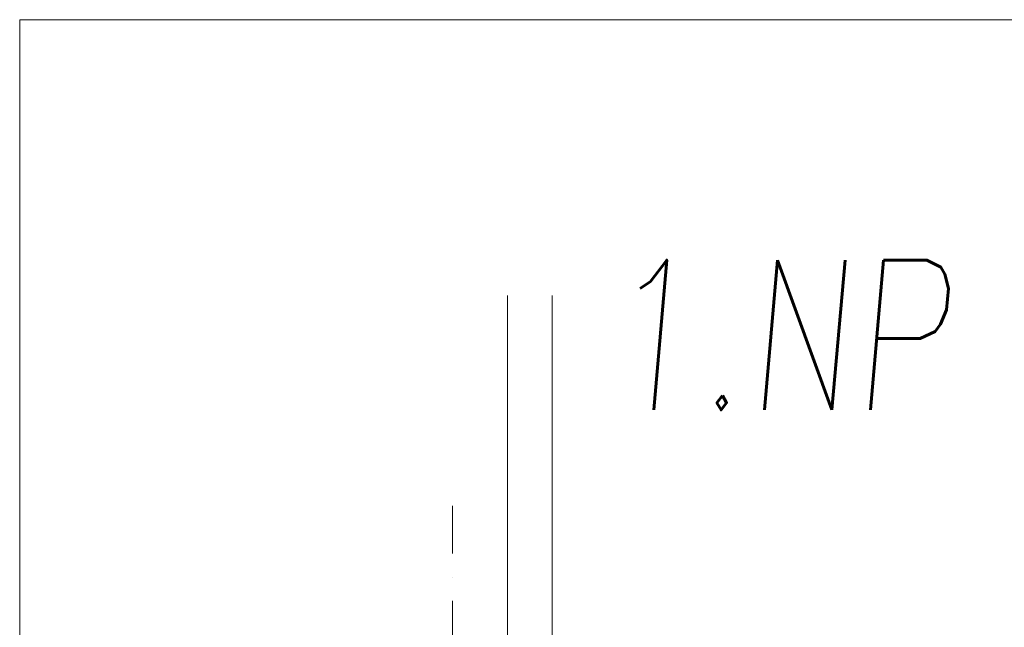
# Model space of a CAD drawing. Header units: millimetres. Extents: x 213386 to 459888, y 74252 to 208052.
# Tile 150 of 256: x 370888 to 377457, y 169299 to 173352. Entities that reach past the tile are written whole.
import ezdxf

# ---------------------------------------------------------------- set-up
doc = ezdxf.new("R2010")
doc.units = ezdxf.units.MM
doc.linetypes.add('ČERCHOVANÁ', pattern=[25.4, 12.7, -6.35, 0, -6.35])
for name, color, linetype, lineweight in [('OSY', 255, 'Continuous', 0), ('TENKA', 255, 'Continuous', 0), ('vzt-tenká', 2, 'Continuous', 20)]:
    doc.layers.add(name, color=color, linetype=linetype, lineweight=lineweight)
doc.styles.add('CS-ROMANS', font='romans.shx', dxfattribs={"width": 0.75, "oblique": 5})

msp = doc.modelspace()

# ---------------------------------------------------------------- linework, layer by layer
at = {"layer": 'OSY', "linetype": 'ČERCHOVANÁ', "ltscale": 25}
msp.add_line((373776.638, 170109.563), (373776.638, 145530.044), dxfattribs=at)
at = {"layer": 'TENKA'}
for p, q in [((374141.638, 167232.154), (374141.638, 171512.465)), ((374441.638, 167232.154), (374441.638, 171512.465))]:
    msp.add_line(p, q, dxfattribs=at)
at = {"layer": 'vzt-tenká'}
for p, q in [((412888.036, 173352.119), (370888.036, 173352.119)), ((370888.036, 173352.119), (370888.036, 143652.119))]:
    msp.add_line(p, q, dxfattribs=at)

# ---------------------------------------------------------------- texts
at = {"layer": 'TENKA', "color": 3, "ltscale": 15, "style": 'CS-ROMANS', "oblique": 5, "width": 0.75}
msp.add_text('1.NP', height=1000, dxfattribs=at).set_placement((374764.433, 170748.978))

doc.saveas('drawing.dxf')
